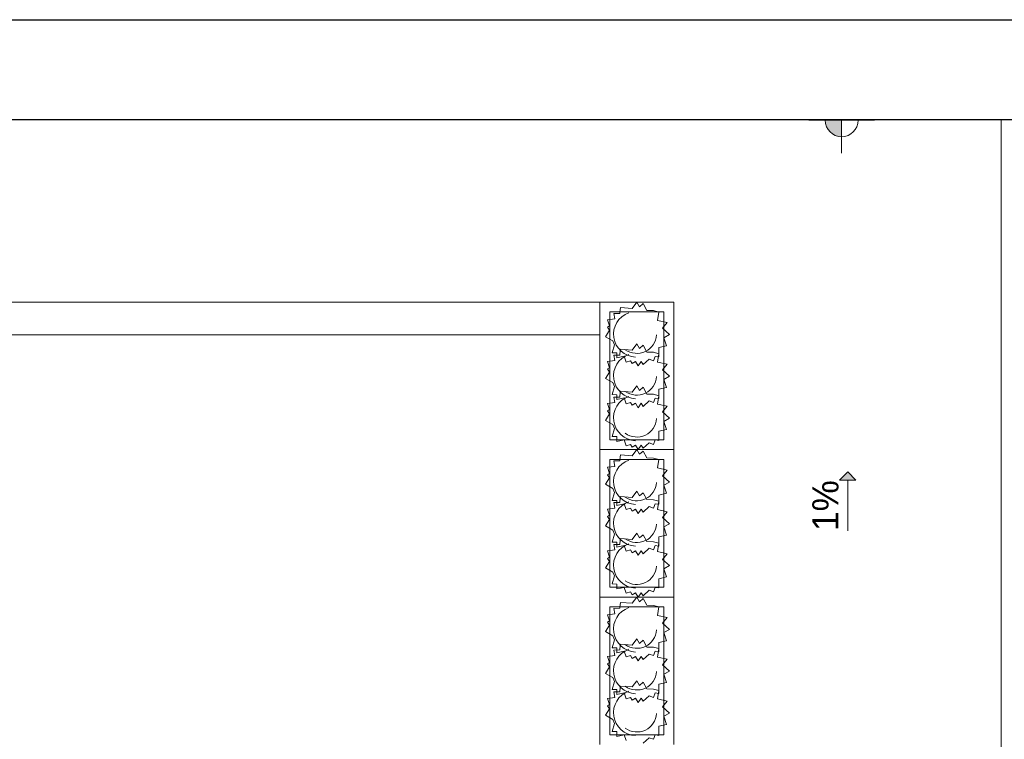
# Model space of a CAD drawing. Extents: x -220312 to -8310, y -91840 to 81907.
# Tile 47 of 128: x -179275 to -173264, y 6717 to 11109. Entities that reach past the tile are written whole.
import ezdxf

# ---------------------------------------------------------------- set-up
doc = ezdxf.new("R2010")
doc.units = 0
doc.header["$MEASUREMENT"] = 0
doc.set_wipeout_variables(frame=1)
doc.layers.add('#kan_san-op', color=34, linetype='Continuous')
for name, color, linetype, lineweight in [('#ks', 34, 'Continuous', 30), ('Arch schody_Nr_Pióra__21', 7, 'Continuous', 9), ('arch spadki_Nr_Pióra__21', 7, 'Continuous', 9), ('INWENT RZĘDNE_Nr_Pióra__21', 7, 'Continuous', 9), ('PODKŁAD', 252, 'Continuous', 35), ('RAMKA', 255, 'Continuous', 35)]:
    doc.layers.add(name, color=color, linetype=linetype, lineweight=lineweight)
doc.layers.add('Arch wyposarzenie_Nr_Pióra__4', color=7, linetype='Continuous', lineweight=9, true_color=0x029e21)
doc.styles.add('GENERATED_STYLE_2', font='txt')
doc.styles.add('GENERATED_STYLE_6', font='txt')

# ---------------------------------------------------------------- blocks, each defined once
blk = doc.blocks.new('parter')
at = {"layer": 'Arch schody_Nr_Pióra__21', "linetype": 'Continuous'}
blk.add_hatch(color=252, dxfattribs=at).paths.add_polyline_path([(-174220.2, 8348.9), (-174170.2, 8298.9), (-174270.2, 8298.9)], flags=0)
at = {"layer": 'INWENT RZĘDNE_Nr_Pióra__21', "linetype": 'Continuous'}
for points in [[(-174257.1, 10494.9), (-174157.1, 10494.9), (-174164.7, 10533.1), (-174186.4, 10565.6), (-174218.8, 10587.2), (-174257.1, 10594.9)], [(-174257.1, 10494.9), (-174357.1, 10494.9), (-174349.5, 10456.6), (-174327.8, 10424.1), (-174295.4, 10402.5), (-174257.1, 10394.9)]]:
    blk.add_hatch(color=252, dxfattribs=at).paths.add_polyline_path(points, flags=0)
at = {"layer": 'Arch schody_Nr_Pióra__21', "color": 252, "linetype": 'Continuous'}
for p, q in [((-173282.4, 10594.9), (-172017.4, 10594.9)), ((-173282.4, 4474.9), (-173282.4, 10594.9)), ((-175732.4, 9384.9), (-185022.4, 9384.9)), ((-175282.4, 9384.9), (-175732.4, 9384.9)), ((-175732.4, 9384.9), (-175732.4, 8484.9)), ((-175282.4, 8484.9), (-175282.4, 9384.9)), ((-175672.4, 9324.9), (-175672.4, 8544.9)), ((-175342.4, 9324.9), (-175672.4, 9324.9)), ((-175342.4, 8544.9), (-175342.4, 9324.9)), ((-175732.4, 9184.9), (-184822.4, 9184.9)), ((-175672.4, 8544.9), (-175342.4, 8544.9)), ((-175282.4, 8484.9), (-175732.4, 8484.9)), ((-175732.4, 8484.9), (-175732.4, 7584.9)), ((-175282.4, 8484.9), (-175732.4, 8484.9)), ((-175282.4, 7584.9), (-175282.4, 8484.9)), ((-175672.4, 8424.9), (-175672.4, 7644.9)), ((-175342.4, 8424.9), (-175672.4, 8424.9)), ((-175342.4, 7644.9), (-175342.4, 8424.9)), ((-174220.2, 8348.9), (-174270.2, 8298.9)), ((-174170.2, 8298.9), (-174270.2, 8298.9)), ((-174220.2, 8348.9), (-174170.2, 8298.9)), ((-174220.2, 7988.9), (-174220.2, 8298.9)), ((-175672.4, 7644.9), (-175342.4, 7644.9)), ((-175282.4, 7584.9), (-175732.4, 7584.9)), ((-175282.4, 7584.9), (-175732.4, 7584.9)), ((-175732.4, 7584.9), (-175732.4, 6684.9)), ((-175282.4, 6684.9), (-175282.4, 7584.9)), ((-175672.4, 7524.9), (-175672.4, 6744.9)), ((-175342.4, 7524.9), (-175672.4, 7524.9)), ((-175342.4, 6744.9), (-175342.4, 7524.9)), ((-175672.4, 6744.9), (-175342.4, 6744.9))]:
    blk.add_line(p, q, dxfattribs=at)
at = {"layer": 'Arch wyposarzenie_Nr_Pióra__4', "color": 252, "linetype": 'Continuous'}
for p, q in [((-175536.3, 9346.7), (-175508.5, 9384.9)), ((-175508.5, 9384.9), (-175491.8, 9356.5)), ((-175610.9, 9316.4), (-175610.5, 9323.3)), ((-175610.5, 9323.3), (-175606.5, 9352.4)), ((-175606.5, 9352.4), (-175536.3, 9346.7)), ((-175491.8, 9356.5), (-175468.2, 9376)), ((-175468.2, 9376), (-175446.7, 9334.6)), ((-175446.7, 9334.6), (-175405.4, 9333.3)), ((-175405.4, 9333.3), (-175373.2, 9324.5)), ((-175373.2, 9324.5), (-175380.4, 9273.4)), ((-175686.8, 9276.8), (-175642.2, 9282.8)), ((-175674.9, 9239.4), (-175686.8, 9276.8)), ((-175647.2, 9316), (-175610.9, 9316.4)), ((-175642.2, 9282.8), (-175647.2, 9316)), ((-175380.4, 9273.4), (-175323.2, 9260)), ((-175323.2, 9260), (-175350.8, 9225.4)), ((-175698.3, 9173.8), (-175674.6, 9213)), ((-175687.3, 9231.8), (-175674.9, 9239.4)), ((-175674.6, 9213), (-175687.3, 9231.8)), ((-175350.8, 9225.4), (-175309, 9187.2)), ((-175653.6, 9148.4), (-175698.3, 9173.8)), ((-175644.2, 9124.1), (-175653.6, 9148.4)), ((-175309, 9187.2), (-175342.4, 9168)), ((-175342.4, 9168), (-175326.3, 9118.1)), ((-175657.3, 9075.3), (-175644.2, 9124.1)), ((-175610.5, 9068.8), (-175606.5, 9097.9)), ((-175606.5, 9097.9), (-175536.3, 9092.2)), ((-175536.3, 9092.2), (-175508.5, 9130.4)), ((-175508.5, 9130.4), (-175491.8, 9102.1)), ((-175491.8, 9102.1), (-175468.2, 9121.5)), ((-175468.2, 9121.5), (-175446.7, 9080.1)), ((-175446.7, 9080.1), (-175405.4, 9078.8)), ((-175405.4, 9078.8), (-175373.2, 9070)), ((-175326.3, 9118.1), (-175373.9, 9107.6)), ((-175373.9, 9107.6), (-175372.6, 9051)), ((-175686.8, 9022.4), (-175642.2, 9028.4)), ((-175674.9, 8984.9), (-175686.8, 9022.4)), ((-175628.6, 9074.6), (-175657.3, 9075.3)), ((-175647.2, 9061.6), (-175610.9, 9061.9)), ((-175642.2, 9028.4), (-175647.2, 9061.6)), ((-175629.2, 9044.8), (-175628.6, 9074.6)), ((-175584.9, 9054.6), (-175629.2, 9044.8)), ((-175610.9, 9061.9), (-175610.5, 9068.8)), ((-175573.1, 9019.3), (-175584.9, 9054.6)), ((-175546.5, 9027.3), (-175573.1, 9019.3)), ((-175535.4, 9009.8), (-175546.5, 9027.3)), ((-175515.2, 9022.1), (-175535.4, 9009.8)), ((-175499.7, 8995.4), (-175515.2, 9022.1)), ((-175481.6, 9022.3), (-175499.7, 8995.4)), ((-175468.6, 9003.5), (-175481.6, 9022.3)), ((-175432.4, 9036.8), (-175468.6, 9003.5)), ((-175405.7, 9027.4), (-175432.4, 9036.8)), ((-175395.8, 9054.1), (-175405.7, 9027.4)), ((-175372.6, 9051), (-175395.8, 9054.1)), ((-175373.2, 9070), (-175380.4, 9019)), ((-175380.4, 9019), (-175323.2, 9005.6)), ((-175698.3, 8919.4), (-175674.6, 8958.5)), ((-175687.3, 8977.3), (-175674.9, 8984.9)), ((-175674.6, 8958.5), (-175687.3, 8977.3)), ((-175323.2, 9005.6), (-175350.8, 8970.9)), ((-175350.8, 8970.9), (-175309, 8932.7)), ((-175653.6, 8894), (-175698.3, 8919.4)), ((-175309, 8932.7), (-175342.4, 8913.6)), ((-175342.4, 8913.6), (-175326.3, 8863.7)), ((-175657.3, 8820.8), (-175644.2, 8869.6)), ((-175644.2, 8869.6), (-175653.6, 8894)), ((-175610.5, 8812.7), (-175606.5, 8841.9)), ((-175606.5, 8841.9), (-175536.3, 8836.1)), ((-175536.3, 8836.1), (-175508.5, 8874.3)), ((-175508.5, 8874.3), (-175491.8, 8846)), ((-175491.8, 8846), (-175468.2, 8865.5)), ((-175468.2, 8865.5), (-175446.7, 8824)), ((-175326.3, 8863.7), (-175373.9, 8853.1)), ((-175373.9, 8853.1), (-175372.6, 8796.6)), ((-175628.6, 8820.1), (-175657.3, 8820.8)), ((-175647.2, 8805.5), (-175610.9, 8805.8)), ((-175642.2, 8772.3), (-175647.2, 8805.5)), ((-175629.2, 8790.4), (-175628.6, 8820.1)), ((-175584.9, 8800.1), (-175629.2, 8790.4)), ((-175610.9, 8805.8), (-175610.5, 8812.7)), ((-175573.1, 8764.8), (-175584.9, 8800.1)), ((-175432.4, 8782.4), (-175468.6, 8749)), ((-175446.7, 8824), (-175405.4, 8822.7)), ((-175405.7, 8772.9), (-175432.4, 8782.4)), ((-175395.8, 8799.7), (-175405.7, 8772.9)), ((-175405.4, 8822.7), (-175373.2, 8814)), ((-175372.6, 8796.6), (-175395.8, 8799.7)), ((-175373.2, 8814), (-175380.4, 8762.9)), ((-175687.3, 8721.2), (-175674.9, 8728.8)), ((-175674.6, 8702.4), (-175687.3, 8721.2)), ((-175686.8, 8766.3), (-175642.2, 8772.3)), ((-175674.9, 8728.8), (-175686.8, 8766.3)), ((-175546.5, 8772.8), (-175573.1, 8764.8)), ((-175535.4, 8755.3), (-175546.5, 8772.8)), ((-175515.2, 8767.7), (-175535.4, 8755.3)), ((-175499.7, 8740.9), (-175515.2, 8767.7)), ((-175481.6, 8767.8), (-175499.7, 8740.9)), ((-175468.6, 8749), (-175481.6, 8767.8)), ((-175380.4, 8762.9), (-175323.2, 8749.5)), ((-175323.2, 8749.5), (-175350.8, 8714.9)), ((-175698.3, 8663.3), (-175674.6, 8702.4)), ((-175653.6, 8637.9), (-175698.3, 8663.3)), ((-175350.8, 8714.9), (-175309, 8676.7)), ((-175309, 8676.7), (-175342.4, 8657.5)), ((-175342.4, 8657.5), (-175326.3, 8607.6)), ((-175657.3, 8564.7), (-175644.2, 8613.6)), ((-175644.2, 8613.6), (-175653.6, 8637.9)), ((-175326.3, 8607.6), (-175373.9, 8597)), ((-175373.9, 8597), (-175372.6, 8540.5)), ((-175628.6, 8564), (-175657.3, 8564.7)), ((-175629.2, 8534.3), (-175628.6, 8564)), ((-175584.9, 8544), (-175629.2, 8534.3)), ((-175573.1, 8508.8), (-175584.9, 8544)), ((-175395.8, 8543.6), (-175405.7, 8516.8)), ((-175372.6, 8540.5), (-175395.8, 8543.6)), ((-175546.5, 8516.7), (-175573.1, 8508.8)), ((-175535.4, 8499.2), (-175546.5, 8516.7)), ((-175536.3, 8446.7), (-175508.5, 8484.9)), ((-175515.2, 8511.6), (-175535.4, 8499.2)), ((-175499.7, 8484.9), (-175515.2, 8511.6)), ((-175508.5, 8484.9), (-175491.8, 8456.5)), ((-175481.6, 8511.7), (-175499.7, 8484.9)), ((-175491.8, 8456.5), (-175468.2, 8476)), ((-175468.6, 8492.9), (-175481.6, 8511.7)), ((-175432.4, 8526.3), (-175468.6, 8492.9)), ((-175468.2, 8476), (-175446.7, 8434.6)), ((-175405.7, 8516.8), (-175432.4, 8526.3)), ((-175647.2, 8416), (-175610.9, 8416.4)), ((-175642.2, 8382.8), (-175647.2, 8416)), ((-175610.9, 8416.4), (-175610.5, 8423.3)), ((-175610.5, 8423.3), (-175606.5, 8452.4)), ((-175606.5, 8452.4), (-175536.3, 8446.7)), ((-175446.7, 8434.6), (-175405.4, 8433.3)), ((-175405.4, 8433.3), (-175373.2, 8424.5)), ((-175373.2, 8424.5), (-175380.4, 8373.4)), ((-175686.8, 8376.8), (-175642.2, 8382.8)), ((-175674.9, 8339.4), (-175686.8, 8376.8)), ((-175380.4, 8373.4), (-175323.2, 8360)), ((-175323.2, 8360), (-175350.8, 8325.4)), ((-175698.3, 8273.8), (-175674.6, 8313)), ((-175687.3, 8331.8), (-175674.9, 8339.4)), ((-175674.6, 8313), (-175687.3, 8331.8)), ((-175350.8, 8325.4), (-175309, 8287.2)), ((-175653.6, 8248.4), (-175698.3, 8273.8)), ((-175644.2, 8224.1), (-175653.6, 8248.4)), ((-175309, 8287.2), (-175342.4, 8268)), ((-175342.4, 8268), (-175326.3, 8218.1)), ((-175657.3, 8175.3), (-175644.2, 8224.1)), ((-175628.6, 8174.6), (-175657.3, 8175.3)), ((-175610.5, 8168.8), (-175606.5, 8197.9)), ((-175606.5, 8197.9), (-175536.3, 8192.2)), ((-175536.3, 8192.2), (-175508.5, 8230.4)), ((-175508.5, 8230.4), (-175491.8, 8202.1)), ((-175491.8, 8202.1), (-175468.2, 8221.5)), ((-175468.2, 8221.5), (-175446.7, 8180.1)), ((-175446.7, 8180.1), (-175405.4, 8178.8)), ((-175405.4, 8178.8), (-175373.2, 8170)), ((-175326.3, 8218.1), (-175373.9, 8207.6)), ((-175373.9, 8207.6), (-175372.6, 8151)), ((-175686.8, 8122.4), (-175642.2, 8128.4)), ((-175674.9, 8084.9), (-175686.8, 8122.4)), ((-175647.2, 8161.6), (-175610.9, 8161.9)), ((-175642.2, 8128.4), (-175647.2, 8161.6)), ((-175629.2, 8144.8), (-175628.6, 8174.6)), ((-175584.9, 8154.6), (-175629.2, 8144.8)), ((-175610.9, 8161.9), (-175610.5, 8168.8)), ((-175573.1, 8119.3), (-175584.9, 8154.6)), ((-175546.5, 8127.3), (-175573.1, 8119.3)), ((-175535.4, 8109.8), (-175546.5, 8127.3)), ((-175515.2, 8122.1), (-175535.4, 8109.8)), ((-175499.7, 8095.4), (-175515.2, 8122.1)), ((-175481.6, 8122.3), (-175499.7, 8095.4)), ((-175468.6, 8103.5), (-175481.6, 8122.3)), ((-175432.4, 8136.8), (-175468.6, 8103.5)), ((-175405.7, 8127.4), (-175432.4, 8136.8)), ((-175395.8, 8154.1), (-175405.7, 8127.4)), ((-175372.6, 8151), (-175395.8, 8154.1)), ((-175373.2, 8170), (-175380.4, 8119)), ((-175380.4, 8119), (-175323.2, 8105.6)), ((-175698.3, 8019.4), (-175674.6, 8058.5)), ((-175687.3, 8077.3), (-175674.9, 8084.9)), ((-175674.6, 8058.5), (-175687.3, 8077.3)), ((-175323.2, 8105.6), (-175350.8, 8070.9)), ((-175350.8, 8070.9), (-175309, 8032.7)), ((-175653.6, 7994), (-175698.3, 8019.4)), ((-175309, 8032.7), (-175342.4, 8013.6)), ((-175342.4, 8013.6), (-175326.3, 7963.7)), ((-175657.3, 7920.8), (-175644.2, 7969.6)), ((-175644.2, 7969.6), (-175653.6, 7994)), ((-175610.5, 7912.7), (-175606.5, 7941.9)), ((-175606.5, 7941.9), (-175536.3, 7936.1)), ((-175536.3, 7936.1), (-175508.5, 7974.3)), ((-175508.5, 7974.3), (-175491.8, 7946)), ((-175491.8, 7946), (-175468.2, 7965.5)), ((-175468.2, 7965.5), (-175446.7, 7924)), ((-175326.3, 7963.7), (-175373.9, 7953.1)), ((-175373.9, 7953.1), (-175372.6, 7896.6)), ((-175628.6, 7920.1), (-175657.3, 7920.8)), ((-175647.2, 7905.5), (-175610.9, 7905.8)), ((-175642.2, 7872.3), (-175647.2, 7905.5)), ((-175629.2, 7890.4), (-175628.6, 7920.1)), ((-175584.9, 7900.1), (-175629.2, 7890.4)), ((-175610.9, 7905.8), (-175610.5, 7912.7)), ((-175573.1, 7864.8), (-175584.9, 7900.1)), ((-175432.4, 7882.4), (-175468.6, 7849)), ((-175446.7, 7924), (-175405.4, 7922.7)), ((-175405.7, 7872.9), (-175432.4, 7882.4)), ((-175395.8, 7899.7), (-175405.7, 7872.9)), ((-175405.4, 7922.7), (-175373.2, 7914)), ((-175372.6, 7896.6), (-175395.8, 7899.7)), ((-175373.2, 7914), (-175380.4, 7862.9)), ((-175687.3, 7821.2), (-175674.9, 7828.8)), ((-175674.6, 7802.4), (-175687.3, 7821.2)), ((-175686.8, 7866.3), (-175642.2, 7872.3)), ((-175674.9, 7828.8), (-175686.8, 7866.3)), ((-175546.5, 7872.8), (-175573.1, 7864.8)), ((-175535.4, 7855.3), (-175546.5, 7872.8)), ((-175515.2, 7867.7), (-175535.4, 7855.3)), ((-175499.7, 7840.9), (-175515.2, 7867.7)), ((-175481.6, 7867.8), (-175499.7, 7840.9)), ((-175468.6, 7849), (-175481.6, 7867.8)), ((-175380.4, 7862.9), (-175323.2, 7849.5)), ((-175323.2, 7849.5), (-175350.8, 7814.9)), ((-175350.8, 7814.9), (-175309, 7776.7)), ((-175698.3, 7763.3), (-175674.6, 7802.4)), ((-175653.6, 7737.9), (-175698.3, 7763.3)), ((-175309, 7776.7), (-175342.4, 7757.5)), ((-175342.4, 7757.5), (-175326.3, 7707.6)), ((-175657.3, 7664.7), (-175644.2, 7713.6)), ((-175644.2, 7713.6), (-175653.6, 7737.9)), ((-175326.3, 7707.6), (-175373.9, 7697)), ((-175373.9, 7697), (-175372.6, 7640.5)), ((-175628.6, 7664), (-175657.3, 7664.7)), ((-175629.2, 7634.3), (-175628.6, 7664)), ((-175584.9, 7644), (-175629.2, 7634.3)), ((-175573.1, 7608.8), (-175584.9, 7644)), ((-175395.8, 7643.6), (-175405.7, 7616.8)), ((-175372.6, 7640.5), (-175395.8, 7643.6)), ((-175546.5, 7616.7), (-175573.1, 7608.8)), ((-175535.4, 7599.2), (-175546.5, 7616.7)), ((-175536.3, 7546.7), (-175508.5, 7584.9)), ((-175515.2, 7611.6), (-175535.4, 7599.2)), ((-175499.7, 7584.9), (-175515.2, 7611.6)), ((-175508.5, 7584.9), (-175491.8, 7556.5)), ((-175481.6, 7611.7), (-175499.7, 7584.9)), ((-175491.8, 7556.5), (-175468.2, 7576)), ((-175468.6, 7592.9), (-175481.6, 7611.7)), ((-175432.4, 7626.3), (-175468.6, 7592.9)), ((-175468.2, 7576), (-175446.7, 7534.6)), ((-175405.7, 7616.8), (-175432.4, 7626.3)), ((-175647.2, 7516), (-175610.9, 7516.4)), ((-175642.2, 7482.8), (-175647.2, 7516)), ((-175610.9, 7516.4), (-175610.5, 7523.3)), ((-175610.5, 7523.3), (-175606.5, 7552.4)), ((-175606.5, 7552.4), (-175536.3, 7546.7)), ((-175446.7, 7534.6), (-175405.4, 7533.3)), ((-175405.4, 7533.3), (-175373.2, 7524.5)), ((-175373.2, 7524.5), (-175380.4, 7473.4)), ((-175686.8, 7476.8), (-175642.2, 7482.8)), ((-175674.9, 7439.4), (-175686.8, 7476.8)), ((-175380.4, 7473.4), (-175323.2, 7460)), ((-175323.2, 7460), (-175350.8, 7425.4)), ((-175698.3, 7373.8), (-175674.6, 7413)), ((-175687.3, 7431.8), (-175674.9, 7439.4)), ((-175674.6, 7413), (-175687.3, 7431.8)), ((-175350.8, 7425.4), (-175309, 7387.2)), ((-175653.6, 7348.4), (-175698.3, 7373.8)), ((-175644.2, 7324.1), (-175653.6, 7348.4)), ((-175309, 7387.2), (-175342.4, 7368)), ((-175342.4, 7368), (-175326.3, 7318.1)), ((-175657.3, 7275.3), (-175644.2, 7324.1)), ((-175628.6, 7274.6), (-175657.3, 7275.3)), ((-175629.2, 7244.8), (-175628.6, 7274.6)), ((-175610.5, 7268.8), (-175606.5, 7297.9)), ((-175606.5, 7297.9), (-175536.3, 7292.2)), ((-175536.3, 7292.2), (-175508.5, 7330.4)), ((-175508.5, 7330.4), (-175491.8, 7302.1)), ((-175491.8, 7302.1), (-175468.2, 7321.5)), ((-175468.2, 7321.5), (-175446.7, 7280.1)), ((-175446.7, 7280.1), (-175405.4, 7278.8)), ((-175405.4, 7278.8), (-175373.2, 7270)), ((-175326.3, 7318.1), (-175373.9, 7307.6)), ((-175373.9, 7307.6), (-175372.6, 7251)), ((-175686.8, 7222.4), (-175642.2, 7228.4)), ((-175674.9, 7184.9), (-175686.8, 7222.4)), ((-175647.2, 7261.6), (-175610.9, 7261.9)), ((-175642.2, 7228.4), (-175647.2, 7261.6)), ((-175584.9, 7254.6), (-175629.2, 7244.8)), ((-175610.9, 7261.9), (-175610.5, 7268.8)), ((-175573.1, 7219.3), (-175584.9, 7254.6)), ((-175546.5, 7227.3), (-175573.1, 7219.3)), ((-175535.4, 7209.8), (-175546.5, 7227.3)), ((-175515.2, 7222.1), (-175535.4, 7209.8)), ((-175499.7, 7195.4), (-175515.2, 7222.1)), ((-175481.6, 7222.3), (-175499.7, 7195.4)), ((-175468.6, 7203.5), (-175481.6, 7222.3)), ((-175432.4, 7236.8), (-175468.6, 7203.5)), ((-175405.7, 7227.4), (-175432.4, 7236.8)), ((-175395.8, 7254.1), (-175405.7, 7227.4)), ((-175372.6, 7251), (-175395.8, 7254.1)), ((-175373.2, 7270), (-175380.4, 7219)), ((-175380.4, 7219), (-175323.2, 7205.6)), ((-175698.3, 7119.4), (-175674.6, 7158.5)), ((-175687.3, 7177.3), (-175674.9, 7184.9)), ((-175674.6, 7158.5), (-175687.3, 7177.3)), ((-175323.2, 7205.6), (-175350.8, 7170.9)), ((-175350.8, 7170.9), (-175309, 7132.7)), ((-175653.6, 7094), (-175698.3, 7119.4)), ((-175644.2, 7069.6), (-175653.6, 7094)), ((-175309, 7132.7), (-175342.4, 7113.6)), ((-175342.4, 7113.6), (-175326.3, 7063.7)), ((-175657.3, 7020.8), (-175644.2, 7069.6)), ((-175610.5, 7012.7), (-175606.5, 7041.9)), ((-175606.5, 7041.9), (-175536.3, 7036.1)), ((-175536.3, 7036.1), (-175508.5, 7074.3)), ((-175508.5, 7074.3), (-175491.8, 7046)), ((-175491.8, 7046), (-175468.2, 7065.5)), ((-175468.2, 7065.5), (-175446.7, 7024)), ((-175326.3, 7063.7), (-175373.9, 7053.1)), ((-175373.9, 7053.1), (-175372.6, 6996.6)), ((-175628.6, 7020.1), (-175657.3, 7020.8)), ((-175647.2, 7005.5), (-175610.9, 7005.8)), ((-175642.2, 6972.3), (-175647.2, 7005.5)), ((-175629.2, 6990.4), (-175628.6, 7020.1)), ((-175584.9, 7000.1), (-175629.2, 6990.4)), ((-175610.9, 7005.8), (-175610.5, 7012.7)), ((-175573.1, 6964.8), (-175584.9, 7000.1)), ((-175546.5, 6972.8), (-175573.1, 6964.8)), ((-175535.4, 6955.3), (-175546.5, 6972.8)), ((-175432.4, 6982.4), (-175468.6, 6949)), ((-175446.7, 7024), (-175405.4, 7022.7)), ((-175405.7, 6972.9), (-175432.4, 6982.4)), ((-175395.8, 6999.7), (-175405.7, 6972.9)), ((-175405.4, 7022.7), (-175373.2, 7014)), ((-175372.6, 6996.6), (-175395.8, 6999.7)), ((-175373.2, 7014), (-175380.4, 6962.9)), ((-175687.3, 6921.2), (-175674.9, 6928.8)), ((-175674.6, 6902.4), (-175687.3, 6921.2)), ((-175686.8, 6966.3), (-175642.2, 6972.3)), ((-175674.9, 6928.8), (-175686.8, 6966.3)), ((-175515.2, 6967.7), (-175535.4, 6955.3)), ((-175499.7, 6940.9), (-175515.2, 6967.7)), ((-175481.6, 6967.8), (-175499.7, 6940.9)), ((-175468.6, 6949), (-175481.6, 6967.8)), ((-175380.4, 6962.9), (-175323.2, 6949.5)), ((-175323.2, 6949.5), (-175350.8, 6914.9)), ((-175350.8, 6914.9), (-175309, 6876.7)), ((-175698.3, 6863.3), (-175674.6, 6902.4)), ((-175653.6, 6837.9), (-175698.3, 6863.3)), ((-175309, 6876.7), (-175342.4, 6857.5)), ((-175342.4, 6857.5), (-175326.3, 6807.6)), ((-175657.3, 6764.7), (-175644.2, 6813.6)), ((-175644.2, 6813.6), (-175653.6, 6837.9)), ((-175326.3, 6807.6), (-175373.9, 6797)), ((-175373.9, 6797), (-175372.6, 6740.5)), ((-175628.6, 6764), (-175657.3, 6764.7)), ((-175629.2, 6734.3), (-175628.6, 6764)), ((-175584.9, 6744), (-175629.2, 6734.3)), ((-175573.1, 6708.8), (-175584.9, 6744)), ((-175395.8, 6743.6), (-175405.7, 6716.8)), ((-175372.6, 6740.5), (-175395.8, 6743.6)), ((-175432.4, 6726.3), (-175468.6, 6692.9)), ((-175405.7, 6716.8), (-175432.4, 6726.3))]:
    blk.add_line(p, q, dxfattribs=at)
for centre, major_axis, start_param, end_param in [((-175507.4, 9189.3), (142.6, 0), 1.927535, 4.652962), ((-175507.4, 9189.3), (119.4, 0), 4.078423, 6.243896), ((-175507.4, 8934.9), (142.6, 0), 1.927535, 4.652962), ((-175507.4, 8934.9), (119.4, 0), 4.078423, 6.243896), ((-175507.4, 8678.8), (142.6, 0), 1.927535, 4.652962), ((-175507.4, 8678.8), (119.4, 0), 4.078423, 6.243896), ((-175507.4, 8289.3), (142.6, 0), 1.927535, 4.652962), ((-175507.4, 8289.3), (119.4, 0), 4.078423, 6.243896), ((-175507.4, 8034.9), (142.6, 0), 1.927535, 4.652962), ((-175507.4, 8034.9), (119.4, 0), 4.078423, 6.243896), ((-175507.4, 7778.8), (142.6, 0), 1.927535, 4.652962), ((-175507.4, 7778.8), (119.4, 0), 4.078423, 6.243896), ((-175507.4, 7389.3), (142.6, 0), 1.927535, 4.652962), ((-175507.4, 7389.3), (119.4, 0), 4.078423, 6.243896), ((-175507.4, 7134.9), (142.6, 0), 1.927535, 4.652962), ((-175507.4, 7134.9), (119.4, 0), 4.078423, 6.243896), ((-175507.4, 6878.8), (142.6, 0), 1.927535, 4.652962), ((-175507.4, 6878.8), (119.4, 0), 4.078423, 6.243896)]:
    blk.add_ellipse(centre, major_axis=major_axis, ratio=0.982005, start_param=start_param, end_param=end_param, dxfattribs=at)
at = {"layer": 'INWENT RZĘDNE_Nr_Pióra__21', "color": 252, "linetype": 'Continuous'}
for p, q in [((-174257.1, 10294.9), (-174257.1, 10694.9)), ((-174457.1, 10494.9), (-174057.1, 10494.9))]:
    blk.add_line(p, q, dxfattribs=at)
blk.add_circle((-174257.1, 10494.9), 100, dxfattribs=at)
at = {"layer": 'arch spadki_Nr_Pióra__21', "color": 252, "linetype": 'Continuous', "style": 'GENERATED_STYLE_6'}
blk.add_text('1%', height=160, rotation=90, dxfattribs=at).set_placement((-174276.4, 7988.9))
at = {"layer": 'INWENT RZĘDNE_Nr_Pióra__21', "color": 252, "insert": (-174131.3, 10681.1), "char_height": 160, "attachment_point": 7, "style": 'GENERATED_STYLE_2'}
blk.add_mtext('{-0,53}', dxfattribs=at)
blk = doc.blocks.new('A$C382C6C0C')
at = {"layer": '#ks', "color": 7, "lineweight": -3}
for p, q in [((-248.51, 61), (3951.49, 61)), ((0, 0), (3890.49, 0))]:
    blk.add_line(p, q, dxfattribs=at)
blk = doc.blocks.new('A$C689C700D')
at = {"layer": '#ks', "color": 1, "lineweight": 35, "xscale": 10, "yscale": 10, "zscale": 10}
blk.add_blockref('A$C382C6C0C', (-37652.8, 28364), dxfattribs=at)

msp = doc.modelspace()

# ---------------------------------------------------------------- block references
at = {"layer": 'PODKŁAD'}
msp.add_blockref('parter', (0, 0), dxfattribs=at)

# ---------------------------------------------------------------- next in the draw order: wipeouts: each hides what was drawn before it
at = {"ltscale": 10}
msp.add_wipeout([(-200770.3, 11108.9), (-198285.2, 10498.9), (-198285.2, -17981.1), (-159380.3, -17981.1), (-158770.3, -18591.1), (-200770.3, -18591.1)], dxfattribs=at).dxf.layer = '#kan_san-op'

# ---------------------------------------------------------------- next in the draw order: wipeouts: each hides what was drawn before it
msp.add_wipeout([(-200770.3, 11108.9), (-198285.2, 10498.9), (-159380.3, 10498.9), (-158770.3, 11108.9)], dxfattribs=at).dxf.layer = '#kan_san-op'

# ---------------------------------------------------------------- next in the draw order: block references
at = {"layer": 'RAMKA'}
msp.add_blockref('A$C689C700D', (-160632.3, -17865.1), dxfattribs=at)

doc.saveas('drawing.dxf')
